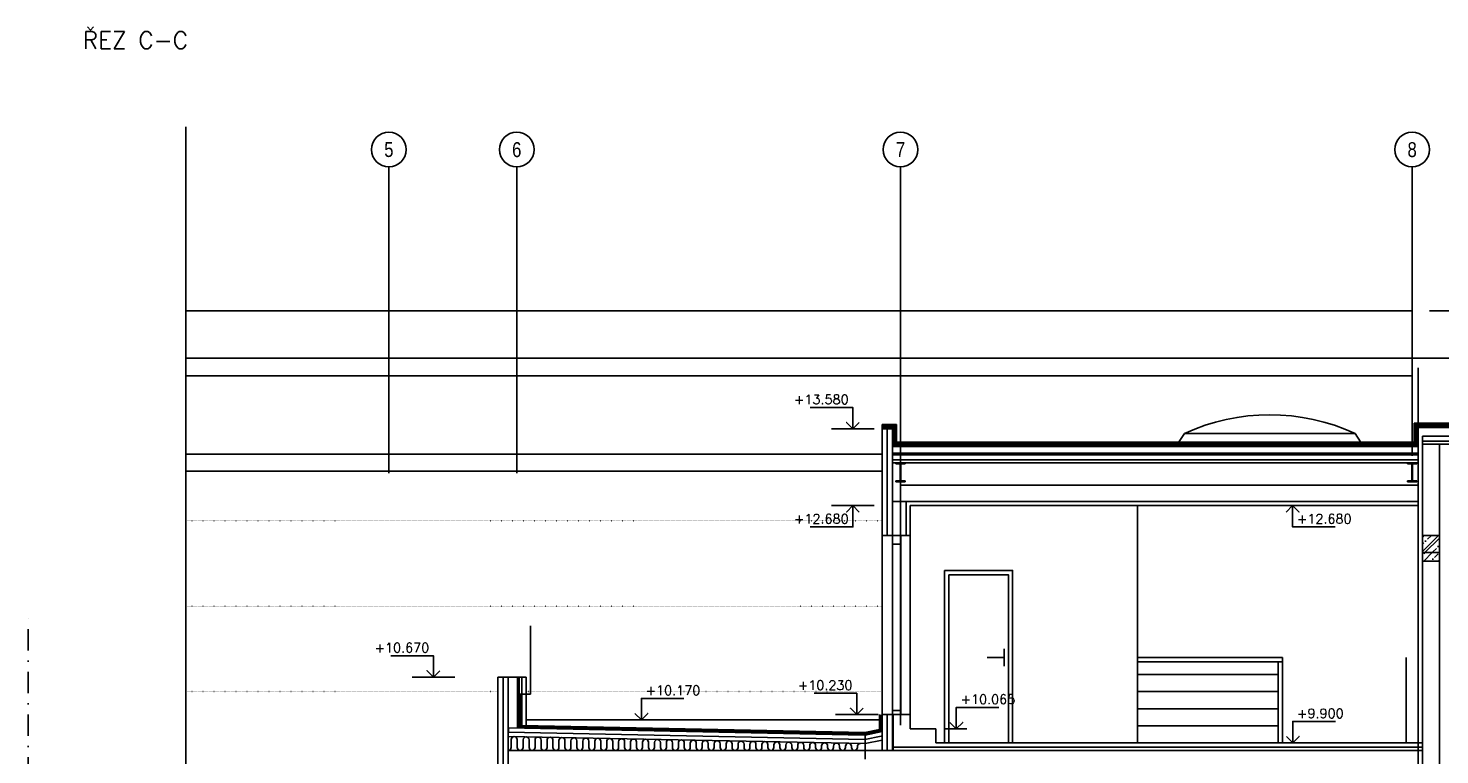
# Model space of a CAD drawing. Header units: millimetres. Extents: x 6435372 to 7248404, y 1559872 to 1886246.
# Tile 14 of 208: x 6646314 to 6662866, y 1582805 to 1591321. Entities that reach past the tile are written whole.
import ezdxf
from ezdxf.enums import TextEntityAlignment as Align

# ---------------------------------------------------------------- set-up
doc = ezdxf.new("R2010")
doc.units = ezdxf.units.MM
for name, pattern in [('DASHDOT', [1, 0.5, -0.25, 0, -0.25]), ('DOT', [6.35, 0, -6.35]), ('IZOLACE_VODOTESNA_0.5', [30, 15, -15])]:
    doc.linetypes.add(name, pattern=pattern)
doc.layers.add('matrice DPS', color=122, linetype='Continuous')
doc.styles.add('ARIAL', font='arial.ttf')
doc.styles.get("Standard").update_dxf_attribs({"font": 'romans.shx'})
doc.linetypes.add('IZOLACE_POLYSTYREN_EXPANDOVANY', pattern='A,1,[224,CADKON.SHX,S=0.01,R=0,X=-0.5,Y=-1.74],-2', length=3)
doc.linetypes.add('IZOLACE_TEPELNA_U', pattern='A,0.00254,-2.54,[216,CADKON.SHX,S=2.54,R=0,X=-2.54,Y=0],-15.24,[216,CADKON.SHX,S=2.54,R=180,X=2.54,Y=0],-2.54', length=20.32254)
doc.linetypes.add('IZOLACE_TEPELNA_U_0.5', pattern='A,0.001,[221,CADKON.SHX,S=1,R=0,X=0,Y=0],-2,[221,CADKON.SHX,S=1,R=180,X=2,Y=0],-2', length=4.001)
doc.linetypes.add('PRERUSENI', pattern='A,60,[100,CADKON.SHX,S=2.5,R=0,X=0,Y=0],-10', length=70)

# ---------------------------------------------------------------- blocks, each defined once
blk = doc.blocks.new('*U1139')
at = {"color": 0, "linetype": 'ByBlock', "lineweight": -2}
blk.add_lwpolyline([(-1.5, -1.5), (0, 0), (1.5, -1.5), (0, 0), (0, -5), (10, -5)], dxfattribs=at)
blk = doc.blocks.new('*U1140')
at = {"color": 0, "linetype": 'ByBlock', "lineweight": -2}
blk.add_lwpolyline([(-1.5, 1.5), (0, 0), (1.5, 1.5), (0, 0), (0, 5), (10, 5)], dxfattribs=at)
blk = doc.blocks.new('*U1141')
at = {"color": 0, "linetype": 'ByBlock', "lineweight": -2}
blk.add_lwpolyline([(-1.5, 1.5), (0, 0), (1.5, 1.5), (0, 0), (0, 5), (10, 5)], dxfattribs=at)
blk = doc.blocks.new('*U1128')
at = {"color": 0, "linetype": 'ByBlock', "lineweight": -2}
blk.add_lwpolyline([(-1.5, 1.5), (0, 0), (1.5, 1.5), (0, 0), (0, 5), (10, 5)], dxfattribs=at)
blk = doc.blocks.new('*U1129')
at = {"color": 0, "linetype": 'ByBlock', "lineweight": -2}
blk.add_lwpolyline([(-1.5, 1.5), (0, 0), (1.5, 1.5), (0, 0), (0, 5), (10, 5)], dxfattribs=at)
blk = doc.blocks.new('CK_S_EXT_IPEIPE220')
for p, q in [((-55, 110), (55, 110)), ((-55, 110), (-55, 100.8)), ((-55, 100.8), (-14.95, 100.8)), ((-2.95, -88.8), (-2.95, 88.8)), ((2.95, -88.8), (2.95, 88.8)), ((55, 100.8), (14.95, 100.8)), ((55, 110), (55, 100.8)), ((-55, -110), (-55, -100.8)), ((-55, -100.8), (-14.95, -100.8)), ((-55, -110), (55, -110)), ((55, -100.8), (14.95, -100.8)), ((55, -110), (55, -100.8))]:
    blk.add_line(p, q)
for centre, start, end in [((-14.95, 88.8), 0, 90), ((14.95, 88.8), 90, 180), ((-14.95, -88.8), 270, 0), ((14.95, -88.8), 180, 270)]:
    blk.add_arc(centre, 12, start, end)
blk = doc.blocks.new('*U1170')
at = {"color": 0, "linetype": 'ByBlock', "lineweight": -2}
blk.add_lwpolyline([(-1.5, -1.5), (0, 0), (1.5, -1.5), (0, 0), (0, -5), (10, -5)], dxfattribs=at)
blk = doc.blocks.new('*U1171')
at = {"color": 0, "linetype": 'ByBlock', "lineweight": -2}
blk.add_lwpolyline([(-1.5, 1.5), (0, 0), (1.5, 1.5), (0, 0), (0, 5), (10, 5)], dxfattribs=at)

msp = doc.modelspace()

# ---------------------------------------------------------------- hatches: boundary and pattern name
at = {"layer": 'matrice DPS', "transparency": 33554661}
h = msp.add_hatch(dxfattribs=at)
h.set_pattern_fill('BETON-ZELEZOBETON', color=256, scale=30, style=0)
h.set_pattern_definition([(45, (6565097.95, 1442862.96), (-106.06602, 106.06602), []), (45, (6565140.38, 1442862.96), (-106.06602, 106.06602), []), (45, (6565225.23, 1442862.96), (-63.63961, 148.49242), [60, -30, 0, -30])])
h.paths.add_polyline_path([(6664662.3, 1585175.4), (6664662.3, 1585375.4), (6664462.3, 1585375.4), (6664462.3, 1585175.4)])
h.paths.add_polyline_path([(6662862.3, 1585175.4), (6662862.3, 1585375.4), (6662662.3, 1585375.4), (6662662.3, 1585175.4)])
h = msp.add_hatch(dxfattribs=at)
h.set_pattern_fill('BETON-PROSTY', color=256, scale=30, style=0)
h.set_pattern_definition([(45, (6565097.95, 1442862.96), (-84.85281, 84.85281), []), (45, (6565182.8, 1442862.96), (-42.42641, 127.27922), [60, -30, 0, -30])])
h.paths.add_polyline_path([(6664662.3, 1585175.4), (6664462.3, 1585175.4), (6664462.3, 1585075.4), (6664662.3, 1585075.4)])
h.paths.add_polyline_path([(6662862.3, 1585175.4), (6662662.3, 1585175.4), (6662662.3, 1585075.4), (6662862.3, 1585075.4)])

# ---------------------------------------------------------------- linework, layer by layer
at = {"layer": 'matrice DPS', "linetype": 'PRERUSENI'}
for p, q in [((6648163, 1590167), (6648163, 1569982.4)), ((6662614.1, 1587339.9), (6662614.1, 1586640.4)), ((6662614.1, 1586420.4), (6662614.1, 1570235.1))]:
    msp.add_line(p, q, dxfattribs=at)
at = {"layer": 'matrice DPS'}
for p, q in [((6650542.3, 1586104.4), (6650542.3, 1589695)), ((6652042.3, 1586104.4), (6652042.3, 1589695)), ((6656542.3, 1583152.6), (6656542.3, 1589695)), ((6662542.3, 1586310.7), (6662542.3, 1589695)), ((6662542.3, 1588007), (6648163, 1588007)), ((6662542.3, 1587245), (6662542.3, 1588007)), ((6663246.9, 1588007), (6662746.9, 1588007)), ((6648163, 1587453.8), (6662542.3, 1587453.8)), ((6668662.3, 1587453.2), (6662542.3, 1587453.2)), ((6648163, 1587245), (6662542.3, 1587245)), ((6656234.2, 1586625.4), (6655734.2, 1586625.4)), ((6656497.3, 1586675.4), (6656327.3, 1586675.4)), ((6656327.3, 1586675.4), (6656327.3, 1586625.4)), ((6656447.3, 1586625.4), (6656327.3, 1586625.4)), ((6656447.3, 1586625.4), (6656327.3, 1586625.4)), ((6656327.3, 1585725.4), (6656327.3, 1586625.4)), ((6656447.3, 1586625.4), (6656447.3, 1586420.4)), ((6656447.3, 1586625.4), (6656447.3, 1585375.4)), ((6656447.4, 1585375.4), (6656447.4, 1586625.4)), ((6656497.3, 1586470.4), (6656497.3, 1586675.4)), ((6659872.3, 1586570.4), (6659772.3, 1586420.4)), ((6659872.3, 1586570.4), (6661872.3, 1586570.4)), ((6661872.3, 1586570.4), (6661972.3, 1586420.4)), ((6664812.3, 1586690.4), (6662564.1, 1586690.4)), ((6662564.1, 1586690.4), (6662564.1, 1586470.4)), ((6662614.1, 1586640.4), (6664762.3, 1586640.4)), ((6662614.1, 1586420.4), (6662614.1, 1586640.4)), ((6656447.3, 1586420.4), (6662614.1, 1586420.4)), ((6656447.3, 1586420.4), (6662614.1, 1586420.4)), ((6656447.3, 1586420.4), (6656447.3, 1586260.4)), ((6656447.3, 1585845.4), (6656447.3, 1586420.4)), ((6662564.1, 1586470.4), (6656497.3, 1586470.4)), ((6662614.1, 1586420.4), (6662614.1, 1586260.4)), ((6664662.3, 1586540.4), (6662662.3, 1586540.4)), ((6662662.3, 1586445.4), (6662662.3, 1586540.4)), ((6664662.3, 1586480.4), (6662662.3, 1586480.4)), ((6662662.3, 1582945.4), (6662662.3, 1586445.4)), ((6662862.3, 1586445.4), (6662662.3, 1586445.4)), ((6662862.3, 1582945.4), (6662862.3, 1586445.4)), ((6664462.3, 1586445.4), (6662862.3, 1586445.4)), ((6648163, 1586327.8), (6656327.3, 1586327.8)), ((6656447.3, 1586320.4), (6662614.1, 1586320.4)), ((6656447.3, 1586260.4), (6662614.1, 1586260.4)), ((6662662.3, 1582945.4), (6662662.3, 1586245.4)), ((6662862.3, 1582945.4), (6662862.3, 1586245.4)), ((6648163, 1586127.8), (6656327.3, 1586127.8)), ((6656447.3, 1586225.4), (6662614.1, 1586225.4)), ((6656542.3, 1585965.4), (6662614.1, 1585965.4)), ((6656447.3, 1585775.4), (6662614.1, 1585775.4)), ((6656607.3, 1585375.4), (6656607.3, 1585775.4)), ((6656234.2, 1585725.4), (6655734.2, 1585725.4)), ((6656327.3, 1583215.4), (6656327.3, 1585725.4)), ((6656327.3, 1585725.4), (6656327.3, 1585375.4)), ((6656657.3, 1585375.4), (6656657.3, 1585725.4)), ((6656657.3, 1585725.4), (6662614.1, 1585725.4)), ((6659322.3, 1582945.4), (6659322.3, 1585725.4)), ((6661265.6, 1585725.4), (6661015.6, 1585725.4)), ((6656327.3, 1583275.4), (6656327.3, 1585375.4)), ((6656327.3, 1585375.4), (6656657.3, 1585375.4)), ((6656447.3, 1585375.4), (6656447.3, 1585275.4)), ((6656447.3, 1583275.4), (6656447.3, 1585275.4)), ((6656447.3, 1585275.4), (6656547.3, 1585275.4)), ((6656547.3, 1585275.4), (6656547.3, 1585375.4)), ((6656547.3, 1583275.4), (6656547.3, 1585275.4)), ((6656657.3, 1583275.4), (6656657.3, 1585375.4)), ((6662662.3, 1585375.4), (6662862.3, 1585375.4)), ((6662662.3, 1585175.4), (6662862.3, 1585175.4)), ((6662662.3, 1585075.4), (6662862.3, 1585075.4)), ((6652202.3, 1583515.4), (6652202.3, 1584315.4)), ((6657757.3, 1583945.4), (6657557.3, 1583945.4)), ((6657757.3, 1584045.4), (6657757.3, 1583845.4)), ((6661022.3, 1583945.4), (6659322.3, 1583945.4)), ((6661022.3, 1582945.4), (6661022.3, 1583945.4)), ((6662472.3, 1582945.4), (6662472.3, 1583945.4)), ((6661022.3, 1583895.4), (6659322.3, 1583895.4)), ((6660972.3, 1582945.4), (6660972.3, 1583895.4)), ((6651316, 1583715.4), (6650816, 1583715.4)), ((6651822.3, 1583715.4), (6651822.3, 1582045.4)), ((6651822.3, 1583715.4), (6652152.3, 1583715.4)), ((6651942.3, 1583715.4), (6651822.3, 1583715.4)), ((6651942.3, 1583715.4), (6651942.3, 1582045.4)), ((6651942.3, 1583119.6), (6651942.3, 1583715.4)), ((6651992.3, 1583715.4), (6651942.3, 1583715.4)), ((6651972.3, 1583715.4), (6651942.3, 1583715.4)), ((6652052.3, 1583715.4), (6652052.3, 1583115.4)), ((6652072.3, 1583715.4), (6652072.3, 1583115.4)), ((6652102.3, 1583715.4), (6652102.3, 1583215.4)), ((6652152.3, 1583715.4), (6652152.3, 1583215.4)), ((6660972.3, 1583745.4), (6659322.3, 1583745.4)), ((6652052.3, 1583515.4), (6652202.3, 1583515.4)), ((6652102.3, 1583517), (6652072.3, 1583517)), ((6652102.3, 1583517), (6652102.3, 1583146.4)), ((6652102.3, 1583515.4), (6652102.3, 1583146.4)), ((6660972.3, 1583545.4), (6659322.3, 1583545.4)), ((6656279.1, 1583275.4), (6655779.1, 1583275.4)), ((6656297.3, 1583101.1), (6656297.3, 1583275.4)), ((6656327.3, 1583275.4), (6656657.3, 1583275.4)), ((6656327.3, 1583215.4), (6656327.3, 1583275.4)), ((6656327.3, 1582855.4), (6656327.3, 1583275.4)), ((6656447.3, 1583325.4), (6656547.3, 1583325.4)), ((6656447.3, 1583275.4), (6656447.3, 1583325.4)), ((6656447.3, 1583275.4), (6656447.3, 1582855.4)), ((6656457.3, 1583275.4), (6656457.3, 1582855.4)), ((6656517.3, 1583325.4), (6656547.3, 1583325.4)), ((6656547.3, 1583325.4), (6656547.3, 1583275.4)), ((6656657.3, 1583275.4), (6656657.3, 1583110.4)), ((6660972.3, 1583345.4), (6659322.3, 1583345.4)), ((6651942.3, 1582045.4), (6651942.3, 1583119.6)), ((6656127.3, 1583035.6), (6651942.3, 1583119.6)), ((6651944.4, 1583119.6), (6651942.3, 1583019.6)), ((6656118.4, 1583035.6), (6651944.4, 1583119.6)), ((6652102.3, 1583146.4), (6656124.6, 1583065.7)), ((6652152.3, 1583215.4), (6656327.3, 1583215.4)), ((6652152.3, 1583215.4), (6652152.3, 1583115.4)), ((6653753.3, 1583215.4), (6653253.3, 1583215.4)), ((6656124.6, 1583065.7), (6656297.3, 1583101.1)), ((6656327.3, 1583215.4), (6656327.3, 1582855.4)), ((6656657.3, 1583110.4), (6656957.3, 1583110.4)), ((6656957.3, 1583110.4), (6656957.3, 1582945.4)), ((6657321.8, 1583110.4), (6657071.8, 1583110.4)), ((6660972.3, 1583145.4), (6659322.3, 1583145.4)), ((6662662.3, 1576345.4), (6662662.3, 1583095.7)), ((6662862.3, 1576345.4), (6662862.3, 1583158.6)), ((6656127.3, 1582935.4), (6651942.3, 1583019.6)), ((6651977.3, 1582890.4), (6651977.3, 1582983.2)), ((6652047.3, 1582890.4), (6652047.3, 1582983.2)), ((6652117.3, 1582890.4), (6652117.3, 1582980.4)), ((6652187.3, 1582890.4), (6652187.3, 1582980.4)), ((6652257.3, 1582890.4), (6652257.3, 1582977.6)), ((6652327.3, 1582890.4), (6652327.3, 1582977.6)), ((6652397.3, 1582890.4), (6652397.3, 1582974.8)), ((6652467.3, 1582890.4), (6652467.3, 1582974.8)), ((6652537.3, 1582890.4), (6652537.3, 1582971.9)), ((6652607.3, 1582890.4), (6652607.3, 1582971.9)), ((6652677.3, 1582890.4), (6652677.3, 1582969.1)), ((6652747.3, 1582890.4), (6652747.3, 1582969.1)), ((6652817.3, 1582890.4), (6652817.3, 1582966.3)), ((6652887.3, 1582890.4), (6652887.3, 1582966.3)), ((6652957.3, 1582890.4), (6652957.3, 1582963.5)), ((6653027.3, 1582890.4), (6653027.3, 1582963.5)), ((6653097.3, 1582890.4), (6653097.3, 1582960.7)), ((6653167.3, 1582890.4), (6653167.3, 1582960.7)), ((6653237.3, 1582890.4), (6653237.3, 1582957.8)), ((6653307.3, 1582890.4), (6653307.3, 1582957.8)), ((6653377.3, 1582890.4), (6653377.3, 1582955)), ((6653447.3, 1582890.4), (6653447.3, 1582955)), ((6653517.3, 1582890.4), (6653517.3, 1582952.2)), ((6653587.3, 1582890.4), (6653587.3, 1582952.2)), ((6653657.3, 1582890.4), (6653657.3, 1582949.4)), ((6653727.3, 1582890.4), (6653727.3, 1582949.4)), ((6653797.3, 1582890.4), (6653797.3, 1582946.6)), ((6653867.3, 1582890.4), (6653867.3, 1582946.6)), ((6653937.3, 1582890.4), (6653937.3, 1582943.8)), ((6654007.3, 1582890.4), (6654007.3, 1582943.8)), ((6654077.3, 1582890.4), (6654077.3, 1582940.9)), ((6654147.3, 1582890.4), (6654147.3, 1582940.9)), ((6654217.3, 1582890.4), (6654217.3, 1582938.1)), ((6654287.3, 1582890.4), (6654287.3, 1582938.1)), ((6654357.3, 1582890.4), (6654357.3, 1582935.3)), ((6654427.3, 1582890.4), (6654427.3, 1582935.3)), ((6654497.3, 1582890.4), (6654497.3, 1582932.5)), ((6654567.3, 1582890.4), (6654567.3, 1582932.5)), ((6654637.3, 1582890.4), (6654637.3, 1582929.7)), ((6654707.3, 1582890.4), (6654707.3, 1582929.7)), ((6654777.3, 1582890.4), (6654777.3, 1582926.9)), ((6654847.3, 1582890.4), (6654847.3, 1582926.9)), ((6654917.3, 1582890.4), (6654917.3, 1582924)), ((6654987.3, 1582890.4), (6654987.3, 1582924)), ((6656307.7, 1583073.6), (6656118.4, 1583035.6)), ((6656127.3, 1583035.6), (6656327.3, 1583076.6)), ((6656127.3, 1582755.4), (6656127.3, 1583065.4)), ((6656127.3, 1582935.4), (6656327.3, 1582975.5)), ((6656957.3, 1582945.4), (6662662.3, 1582945.4)), ((6661392.3, 1582945.4), (6660892.3, 1582945.4)), ((6651942.3, 1582855.4), (6656127.3, 1582855.4)), ((6655057.3, 1582890.4), (6655057.3, 1582921.2)), ((6655127.3, 1582890.4), (6655127.3, 1582921.2)), ((6655197.3, 1582890.4), (6655197.3, 1582918.4)), ((6655267.3, 1582890.4), (6655267.3, 1582918.4)), ((6655337.3, 1582890.4), (6655337.3, 1582915.6)), ((6655407.3, 1582890.4), (6655407.3, 1582915.6)), ((6655477.3, 1582890.4), (6655477.3, 1582912.8)), ((6655547.3, 1582890.4), (6655547.3, 1582912.8)), ((6655617.3, 1582890.4), (6655617.3, 1582910)), ((6655687.3, 1582890.4), (6655687.3, 1582910)), ((6655757.3, 1582890.4), (6655757.3, 1582907.1)), ((6655827.3, 1582890.4), (6655827.3, 1582907.1)), ((6655897.3, 1582890.4), (6655897.3, 1582904.3)), ((6655967.3, 1582890.4), (6655967.3, 1582904.3)), ((6656037.3, 1582890.4), (6656037.3, 1582901.5)), ((6662662.3, 1582855.4), (6656127.3, 1582855.4)), ((6662662.3, 1582895.4), (6656457.3, 1582895.4))]:
    msp.add_line(p, q, dxfattribs=at)
at = {"layer": 'matrice DPS', "linetype": 'DOT'}
for p, q in [((6648163, 1585545.4), (6656327.3, 1585545.4)), ((6648163, 1584545.4), (6656327.3, 1584545.4)), ((6648163, 1583545.4), (6651822.3, 1583545.4)), ((6652152.3, 1583545.4), (6656327.3, 1583545.4))]:
    msp.add_line(p, q, dxfattribs=at)
at = {"layer": 'matrice DPS', "linetype": 'DASHDOT', "ltscale": 500}
msp.add_line((6646313.6, 1581027), (6646313.6, 1584527), dxfattribs=at)
at = {"layer": 'matrice DPS', "linetype": 'IZOLACE_VODOTESNA_0.5'}
for points in [[(6668762.3, 1586650.4, 50, 50, 0), (6668617.3, 1586650.4, 50, 50, 0), (6668617.3, 1586320.4, 50, 50, 0), (6664787.3, 1586320.4, 50, 50, 0), (6664787.3, 1586665.4, 50, 50, 0), (6662589.1, 1586665.4, 50, 50, 0), (6662589.1, 1586445.4, 50, 50, 0), (6656472.3, 1586445.4, 50, 50, 0), (6656472.3, 1586650.4, 50, 50, 0), (6656327.3, 1586650.4, 0, 0, 0)], [(6652087.3, 1583515.4, 30, 30, 0), (6652087.3, 1583131.7, 30, 30, 0), (6656126, 1583050.6, 30, 30, 0), (6656312.3, 1583088.8, 30, 30, 0), (6656312.3, 1583275.4, 0, 0, 0)]]:
    msp.add_lwpolyline(points, format="xyseb", dxfattribs=at)
at = {"layer": 'matrice DPS', "linetype": 'IZOLACE_POLYSTYREN_EXPANDOVANY', "ltscale": 3}
for points in [[(6656387.4, 1585375.4), (6656387.4, 1586625.4)], [(6651882.3, 1583715.4), (6651882.3, 1582045.4)], [(6656387.3, 1582855.4), (6656387.3, 1583275.4)]]:
    msp.add_lwpolyline(points, dxfattribs=at)
at = {"layer": 'matrice DPS', "linetype": 'IZOLACE_TEPELNA_U_0.5', "ltscale": 2}
msp.add_lwpolyline([(6656447.3, 1586340.4), (6662614.1, 1586340.4)], dxfattribs=at)
at = {"layer": 'matrice DPS'}
for points in [[(6657057.3, 1584965.4), (6657857.3, 1584965.4), (6657857.3, 1582945.4), (6657057.3, 1582945.4)], [(6657107.3, 1584915.4), (6657807.3, 1584915.4), (6657807.3, 1582945.4), (6657107.3, 1582945.4)]]:
    msp.add_lwpolyline(points, close=True, dxfattribs=at)
at = {"layer": 'matrice DPS', "linetype": 'IZOLACE_TEPELNA_U', "ltscale": 0.492126}
msp.add_lwpolyline([(6656317.5, 1583024.5), (6656122.9, 1582985.5), (6651943.3, 1583069.6)], dxfattribs=at)
at = {"layer": 'matrice DPS'}
for centre in [(6650542.3, 1589898.9), (6652042.3, 1589898.9), (6656542.3, 1589898.9), (6662542.3, 1589898.9)]:
    msp.add_circle(centre, 203.9, dxfattribs=at)
for centre, radius, start, end in [((6660872.3, 1584407.7), 2382.7, 65.18516, 114.81484), ((6652012.3, 1582983.2), 35, 90, 180), ((6652012.3, 1582983.2), 35, 0, 90), ((6652152.3, 1582980.4), 35, 90, 180), ((6652152.3, 1582980.4), 35, 0, 90), ((6652292.3, 1582977.6), 35, 90, 180), ((6652292.3, 1582977.6), 35, 0, 90), ((6652432.3, 1582974.8), 35, 90, 180), ((6652432.3, 1582974.8), 35, 0, 90), ((6652572.3, 1582971.9), 35, 90, 180), ((6652572.3, 1582971.9), 35, 0, 90), ((6652712.3, 1582969.1), 35, 90, 180), ((6652712.3, 1582969.1), 35, 0, 90), ((6652852.3, 1582966.3), 35, 90, 180), ((6652852.3, 1582966.3), 35, 0, 90), ((6652992.3, 1582963.5), 35, 90, 180), ((6652992.3, 1582963.5), 35, 0, 90), ((6653132.3, 1582960.7), 35, 90, 180), ((6653132.3, 1582960.7), 35, 0, 90), ((6653272.3, 1582957.8), 35, 90, 180), ((6653272.3, 1582957.8), 35, 0, 90), ((6653412.3, 1582955), 35, 90, 180), ((6653412.3, 1582955), 35, 0, 90), ((6653552.3, 1582952.2), 35, 90, 180), ((6653552.3, 1582952.2), 35, 0, 90), ((6653692.3, 1582949.4), 35, 90, 180), ((6653692.3, 1582949.4), 35, 0, 90), ((6653832.3, 1582946.6), 35, 90, 180), ((6653832.3, 1582946.6), 35, 0, 90), ((6653972.3, 1582943.8), 35, 90, 180), ((6653972.3, 1582943.8), 35, 0, 90), ((6654112.3, 1582940.9), 35, 90, 180), ((6654112.3, 1582940.9), 35, 0, 90), ((6654252.3, 1582938.1), 35, 90, 180), ((6654252.3, 1582938.1), 35, 0, 90), ((6654392.3, 1582935.3), 35, 90, 180), ((6654392.3, 1582935.3), 35, 0, 90), ((6654532.3, 1582932.5), 35, 90, 180), ((6654532.3, 1582932.5), 35, 0, 90), ((6654672.3, 1582929.7), 35, 90, 180), ((6654672.3, 1582929.7), 35, 0, 90), ((6654812.3, 1582926.9), 35, 90, 180), ((6654812.3, 1582926.9), 35, 0, 90), ((6654952.3, 1582924), 35, 90, 180), ((6654952.3, 1582924), 35, 0, 90), ((6655092.3, 1582921.2), 35, 90, 180), ((6655092.3, 1582921.2), 35, 0, 90), ((6655232.3, 1582918.4), 35, 90, 180), ((6655232.3, 1582918.4), 35, 0, 90), ((6655372.3, 1582915.6), 35, 90, 180), ((6655372.3, 1582915.6), 35, 0, 90), ((6655512.3, 1582912.8), 35, 90, 180), ((6655512.3, 1582912.8), 35, 0, 90), ((6655652.3, 1582910), 35, 90, 180), ((6655652.3, 1582910), 35, 0, 90), ((6655792.3, 1582907.1), 35, 90, 180), ((6655792.3, 1582907.1), 35, 0, 90), ((6655932.3, 1582904.3), 35, 90, 180), ((6655932.3, 1582904.3), 35, 0, 90), ((6656072.3, 1582901.5), 35, 90, 180), ((6651942.3, 1582890.4), 35, 270, 0), ((6652082.3, 1582890.4), 35, 180, 270), ((6652082.3, 1582890.4), 35, 270, 0), ((6652222.3, 1582890.4), 35, 180, 270), ((6652222.3, 1582890.4), 35, 270, 0), ((6652362.3, 1582890.4), 35, 180, 270), ((6652362.3, 1582890.4), 35, 270, 0), ((6652502.3, 1582890.4), 35, 180, 270), ((6652502.3, 1582890.4), 35, 270, 0), ((6652642.3, 1582890.4), 35, 180, 270), ((6652642.3, 1582890.4), 35, 270, 0), ((6652782.3, 1582890.4), 35, 180, 270), ((6652782.3, 1582890.4), 35, 270, 0), ((6652922.3, 1582890.4), 35, 180, 270), ((6652922.3, 1582890.4), 35, 270, 0), ((6653062.3, 1582890.4), 35, 180, 270), ((6653062.3, 1582890.4), 35, 270, 0), ((6653202.3, 1582890.4), 35, 180, 270), ((6653202.3, 1582890.4), 35, 270, 0), ((6653342.3, 1582890.4), 35, 180, 270), ((6653342.3, 1582890.4), 35, 270, 0), ((6653482.3, 1582890.4), 35, 180, 270), ((6653482.3, 1582890.4), 35, 270, 0), ((6653622.3, 1582890.4), 35, 180, 270), ((6653622.3, 1582890.4), 35, 270, 0), ((6653762.3, 1582890.4), 35, 180, 270), ((6653762.3, 1582890.4), 35, 270, 0), ((6653902.3, 1582890.4), 35, 180, 270), ((6653902.3, 1582890.4), 35, 270, 0), ((6654042.3, 1582890.4), 35, 180, 270), ((6654042.3, 1582890.4), 35, 270, 0), ((6654182.3, 1582890.4), 35, 180, 270), ((6654182.3, 1582890.4), 35, 270, 0), ((6654322.3, 1582890.4), 35, 180, 270), ((6654322.3, 1582890.4), 35, 270, 0), ((6654462.3, 1582890.4), 35, 180, 270), ((6654462.3, 1582890.4), 35, 270, 0), ((6654602.3, 1582890.4), 35, 180, 270), ((6654602.3, 1582890.4), 35, 270, 0), ((6654742.3, 1582890.4), 35, 180, 270), ((6654742.3, 1582890.4), 35, 270, 0), ((6654882.3, 1582890.4), 35, 180, 270), ((6654882.3, 1582890.4), 35, 270, 0), ((6655022.3, 1582890.4), 35, 180, 270), ((6655022.3, 1582890.4), 35, 270, 0), ((6655162.3, 1582890.4), 35, 180, 270), ((6655162.3, 1582890.4), 35, 270, 0), ((6655302.3, 1582890.4), 35, 180, 270), ((6655302.3, 1582890.4), 35, 270, 0), ((6655442.3, 1582890.4), 35, 180, 270), ((6655442.3, 1582890.4), 35, 270, 0), ((6655582.3, 1582890.4), 35, 180, 270), ((6655582.3, 1582890.4), 35, 270, 0), ((6655722.3, 1582890.4), 35, 180, 270), ((6655722.3, 1582890.4), 35, 270, 0), ((6655862.3, 1582890.4), 35, 180, 270), ((6655862.3, 1582890.4), 35, 270, 0), ((6656002.3, 1582890.4), 35, 180, 270), ((6656002.3, 1582890.4), 35, 270, 0)]:
    msp.add_arc(centre, radius, start, end, dxfattribs=at)

# ---------------------------------------------------------------- block references
ref = msp.add_blockref('*U1140', (6655984.2, 1586625.4), dxfattribs=dict(at, xscale=-50, yscale=50, zscale=50))
ref.add_attrib('Výška', '+13.580', dxfattribs={"layer": '0', "color": 0, "linetype": 'ByBlock', "lineweight": -2, "height": 110}).set_placement((6655934.2, 1586915.4), align=Align.RIGHT)
for p in [(6656542.3, 1586115.4), (6662542.3, 1586115.4)]:
    msp.add_blockref('CK_S_EXT_IPEIPE220', p, dxfattribs=at)
ref = msp.add_blockref('*U1139', (6655984.2, 1585725.4), dxfattribs=dict(at, xscale=-50, yscale=50, zscale=50))
ref.add_attrib('Výška', '+12.680', dxfattribs={"layer": '0', "color": 0, "linetype": 'ByBlock', "lineweight": -2, "height": 110}).set_placement((6655934.2, 1585515.4), align=Align.RIGHT)
ref = msp.add_blockref('*U1170', (6661140.6, 1585725.4), dxfattribs=dict(at, xscale=50, yscale=50, zscale=50))
ref.add_attrib('Výška', '+12.680', (6661190.6, 1585515.4), dxfattribs={"layer": '0', "color": 0, "linetype": 'ByBlock', "lineweight": -2, "height": 110})
ref = msp.add_blockref('*U1141', (6651066, 1583715.4), dxfattribs=dict(at, xscale=-50, yscale=50, zscale=50))
ref.add_attrib('Výška', '+10.670', dxfattribs={"layer": '0', "color": 0, "linetype": 'ByBlock', "lineweight": -2, "height": 110}).set_placement((6651016, 1584005.4), align=Align.RIGHT)
ref = msp.add_blockref('*U1128', (6653503.3, 1583215.4), dxfattribs=dict(at, xscale=50, yscale=50, zscale=50))
ref.add_attrib('Výška', '+10.170', (6653553.3, 1583505.4), dxfattribs={"layer": '0', "color": 0, "linetype": 'ByBlock', "lineweight": -2, "height": 110})
ref = msp.add_blockref('*U1140', (6656029.1, 1583275.4), dxfattribs=dict(at, xscale=-50, yscale=50, zscale=50))
ref.add_attrib('Výška', '+10.230', dxfattribs={"layer": '0', "color": 0, "linetype": 'ByBlock', "lineweight": -2, "height": 110}).set_placement((6655979.1, 1583565.4), align=Align.RIGHT)
ref = msp.add_blockref('*U1171', (6657196.8, 1583110.4), dxfattribs=dict(at, xscale=50, yscale=50, zscale=50))
ref.add_attrib('Výška', '+10.065', (6657246.8, 1583400.4), dxfattribs={"layer": '0', "color": 0, "linetype": 'ByBlock', "lineweight": -2, "height": 110})
ref = msp.add_blockref('*U1129', (6661142.3, 1582945.4), dxfattribs=dict(at, xscale=50, yscale=50, zscale=50))
ref.add_attrib('Výška', '+9.900', (6661192.3, 1583235.4), dxfattribs={"layer": '0', "color": 0, "linetype": 'ByBlock', "lineweight": -2, "height": 110})

# ---------------------------------------------------------------- texts
msp.add_text('ŘEZ C-C', height=200, dxfattribs=at).set_placement((6646953.8, 1591080.9))
at = {"layer": 'matrice DPS', "style": 'ARIAL', "width": 0.8}
for s, p in [('5', (6650542.3, 1589898.2)), ('6', (6652042.3, 1589898.2)), ('7', (6656542.3, 1589898.2)), ('8', (6662542.3, 1589898.2))]:
    msp.add_text(s, height=175, dxfattribs=at).set_placement(p, align=Align.MIDDLE)

doc.saveas('drawing.dxf')
